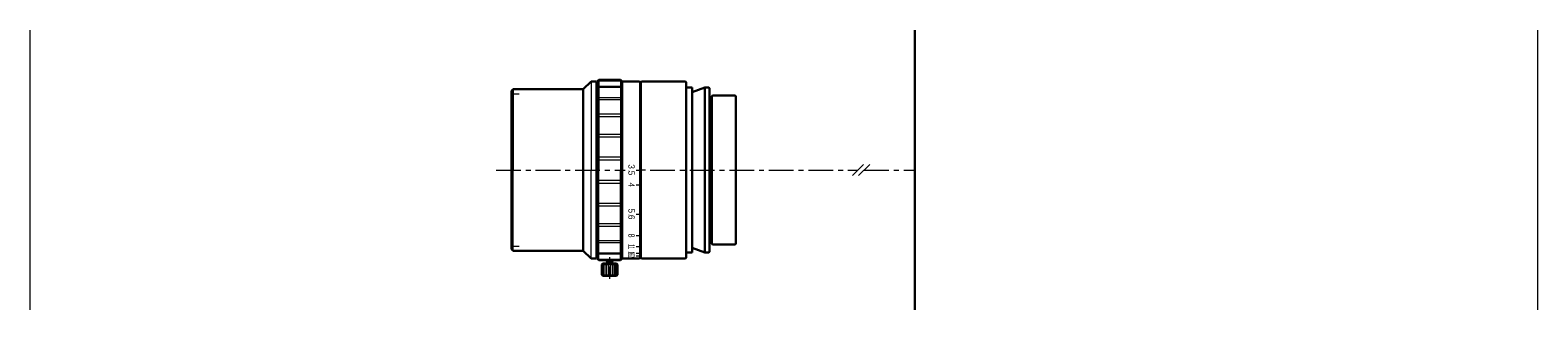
# Model space of a CAD drawing. Header units: millimetres. Extents: x -141 to 344, y 5 to 95.
import ezdxf
from ezdxf.enums import TextEntityAlignment as Align

# ---------------------------------------------------------------- set-up
doc = ezdxf.new("R2010")
doc.units = ezdxf.units.MM
doc.header["$LTSCALE"] = 0.25
doc.linetypes.add('CENTER', pattern=[50.8, 31.75, -6.35, 6.35, -6.35])
doc.layers.get('0').update_dxf_attribs({"lineweight": 30})
doc.layers.add('00_補助線', color=252, linetype='Continuous', lineweight=0, plot=False)
for name, color, linetype, lineweight in [('01_中心線', 1, 'CENTER', 20), ('03_寸法・文字', 50, 'Continuous', 20), ('画層1', 7, 'Continuous', 30)]:
    doc.layers.add(name, color=color, linetype=linetype, lineweight=lineweight)
doc.styles.add('VS Standard', font='txt', dxfattribs={"height": 3})

msp = doc.modelspace()

# ---------------------------------------------------------------- hatches: boundary and pattern name
at = {"layer": '03_寸法・文字'}
h = msp.add_hatch(color=256, dxfattribs=at)
h.dxf.hatch_style = 1
h.paths.add_polyline_path([(57, 50.25), (55.5, 50.25), (55.5, 49.75), (57, 49.75)])

# ---------------------------------------------------------------- linework, layer by layer
msp.add_line((143.5, 5), (143.5, 95))
at = {"layer": '00_補助線'}
for p, q in [((-140.6, 5), (-140.6, 95)), ((343.5, 5), (343.5, 95)), ((14, 74.5), (16.4, 74.5)), ((14, 25.5), (16.4, 25.5))]:
    msp.add_line(p, q, dxfattribs=at)
at = {"layer": '01_中心線'}
for p, q in [((9, 50), (50.5, 50)), ((58.5, 50), (125.21, 50)), ((127.21, 50), (143.5, 50))]:
    msp.add_line(p, q, dxfattribs=at)
at = {"layer": '01_中心線', "ltscale": 0.5}
msp.add_line((45.5, 14.95), (45.5, 22), dxfattribs=at)
at = {"layer": '03_寸法・文字'}
for p, q in [((54, 50), (55.3, 50)), ((127, 51.8), (123.42, 48.2)), ((129, 51.8), (125.42, 48.2)), ((54, 45.21), (55.3, 45.21)), ((54, 35.79), (55.3, 35.79)), ((54, 28.92), (55.3, 28.92)), ((54, 25.38), (55.3, 25.38)), ((54, 23.22), (55.3, 23.22)), ((54, 22.34), (55.3, 22.34))]:
    msp.add_line(p, q, dxfattribs=at)
at = {"layer": '画層1'}
for p, q in [((37, 76), (39.5, 78.5)), ((39.5, 78.5), (41.1, 78.5)), ((41.3, 78.3), (41.1, 78.5)), ((41.3, 78.3), (41.3, 50)), ((41.3, 77.5), (41.3, 77.5)), ((41.3, 77.5), (41.5, 77.3)), ((41.5, 78.5), (42, 79)), ((41.5, 50), (41.5, 78.5)), ((49, 79), (42, 79)), ((49, 79), (49.5, 78.5)), ((55.1, 78.5), (49.5, 78.5)), ((49.5, 78.5), (49.5, 78.5)), ((49.5, 78.5), (49.5, 50)), ((55.1, 78.5), (55.3, 78.3)), ((55.3, 50), (55.3, 78.3)), ((55.3, 77.5), (55.3, 77.5)), ((55.3, 77.5), (55.5, 77.3)), ((55.5, 78.3), (55.7, 78.5)), ((55.5, 78.3), (55.5, 50)), ((69.8, 78.5), (55.7, 78.5)), ((69.8, 78.5), (70, 78.3)), ((70, 50), (70, 78.3)), ((14, 75.5), (14.5, 76)), ((14, 75.5), (14, 50)), ((14.5, 76), (37, 76)), ((37, 76), (37, 50)), ((72, 76.5), (70, 76.5)), ((72, 76.5), (72, 50)), ((72, 75), (76, 76.5)), ((77.3, 76.5), (76, 76.5)), ((76, 76.5), (76, 50)), ((77.3, 76.5), (77.5, 76.3)), ((77.5, 76.3), (77.5, 50)), ((77.5, 73.13), (78.3, 73.13)), ((78.3, 73.8), (78.5, 74)), ((78.3, 50), (78.3, 73.8)), ((78.5, 74), (85.8, 74)), ((85.8, 74), (86, 73.8)), ((86, 73.8), (86, 50)), ((14, 24.5), (14, 50)), ((37, 24), (37, 50)), ((41.3, 21.7), (41.3, 50)), ((41.5, 50), (41.5, 21.5)), ((49.5, 21.5), (49.5, 50)), ((55.3, 50), (55.3, 21.7)), ((55.5, 21.7), (55.5, 50)), ((70, 50), (70, 21.7)), ((72, 23.5), (72, 50)), ((76, 50), (76, 23.5)), ((77.5, 23.7), (77.5, 50)), ((78.3, 50), (78.3, 26.2)), ((86, 26.2), (86, 50)), ((14, 24.5), (14.5, 24)), ((72, 25), (76, 23.5)), ((77.5, 26.88), (78.3, 26.88)), ((78.3, 26.2), (78.5, 26)), ((78.5, 26), (85.8, 26)), ((85.8, 26), (86, 26.2)), ((14.5, 24), (37, 24)), ((37, 24), (39.5, 21.5)), ((39.5, 21.5), (41.1, 21.5)), ((41.3, 21.7), (41.1, 21.5)), ((41.3, 22.5), (41.5, 22.7)), ((41.3, 22.5), (41.3, 22.5)), ((41.5, 21.5), (42, 21)), ((49, 21), (42, 21)), ((43.32, 19.95), (43, 19.63)), ((43, 19.63), (43, 16.28)), ((43.32, 19.95), (47.67, 19.95)), ((44.5, 21), (44.5, 20.65)), ((44.7, 20.45), (44.5, 20.65)), ((44.7, 20.45), (44.7, 19.95)), ((44.7, 20.45), (46.3, 20.45)), ((46.5, 20.65), (46.3, 20.45)), ((46.3, 20.45), (46.3, 19.95)), ((46.5, 21), (46.5, 20.65)), ((47.67, 19.95), (48, 19.63)), ((48, 19.63), (48, 16.28)), ((49, 21), (49.5, 21.5)), ((55.1, 21.5), (49.5, 21.5)), ((49.5, 21.5), (49.5, 21.5)), ((55.1, 21.5), (55.3, 21.7)), ((55.3, 22.5), (55.5, 22.7)), ((55.3, 22.5), (55.3, 22.5)), ((55.5, 21.7), (55.7, 21.5)), ((69.8, 21.5), (55.7, 21.5)), ((69.8, 21.5), (70, 21.7)), ((72, 23.5), (70, 23.5)), ((77.3, 23.5), (76, 23.5)), ((77.3, 23.5), (77.5, 23.7)), ((43.32, 15.95), (43, 16.28)), ((43.32, 15.95), (47.67, 15.95)), ((47.67, 15.95), (48, 16.28))]:
    msp.add_line(p, q, dxfattribs=at)
at = {"layer": '画層1', "lineweight": 20}
for p, q in [((39.5, 78.5), (39.5, 50)), ((39.5, 21.5), (39.5, 50)), ((44.7, 21), (44.7, 20.45)), ((46.3, 21), (46.3, 20.45))]:
    msp.add_line(p, q, dxfattribs=at)
at = {"layer": '画層1', "lineweight": 9}
for p, q in [((42, 79), (42, 50)), ((42, 78.68), (49, 78.68)), ((49, 79), (49, 50)), ((14.5, 76), (14.5, 50)), ((42, 76.98), (49, 76.98)), ((42, 76.6), (49, 76.6)), ((42, 73.31), (49, 73.31)), ((42, 72.7), (49, 72.7)), ((42, 68.05), (49, 68.05)), ((42, 67.25), (49, 67.25)), ((42, 61.56), (49, 61.56)), ((42, 60.63), (49, 60.63)), ((42, 54.28), (49, 54.28)), ((42, 53.29), (49, 53.29)), ((14.5, 24), (14.5, 50)), ((42, 21), (42, 50)), ((49, 21), (49, 50)), ((42, 46.71), (49, 46.71)), ((42, 45.72), (49, 45.72)), ((42, 39.37), (49, 39.37)), ((42, 38.44), (49, 38.44)), ((42, 32.75), (49, 32.75)), ((42, 31.95), (49, 31.95)), ((42, 27.3), (49, 27.3)), ((42, 26.69), (49, 26.69)), ((42, 23.4), (49, 23.4)), ((42, 23.02), (49, 23.02)), ((42, 21.32), (49, 21.32)), ((43, 19.63), (48, 19.63)), ((43.19, 16.28), (43.19, 19.63)), ((43.52, 16.28), (43.52, 19.63)), ((43.98, 16.28), (43.98, 19.63)), ((44.5, 20.65), (46.5, 20.65)), ((44.54, 16.28), (44.54, 19.63)), ((45.17, 16.28), (45.17, 19.63)), ((45.83, 16.28), (45.83, 19.63)), ((46.46, 16.28), (46.46, 19.63)), ((47.02, 16.28), (47.02, 19.63)), ((47.48, 16.28), (47.48, 19.63)), ((47.81, 16.28), (47.81, 19.63)), ((43, 16.28), (48, 16.28))]:
    msp.add_line(p, q, dxfattribs=at)

# ---------------------------------------------------------------- texts
at = {"layer": '03_寸法・文字', "style": 'VS Standard'}
for s, p in [('3', (53.5, 51.1)), ('.', (53.5, 49.71)), ('5', (53.5, 49.03)), ('4', (53.5, 45.21)), ('5', (53.5, 36.89)), ('.', (53.5, 35.51)), ('6', (53.5, 34.82))]:
    msp.add_text(s, height=2, rotation=270, dxfattribs=at).set_placement(p, align=Align.TOP_CENTER)
for s, width, p in [('8', 0.8, (53.5, 28.92)), ('1', 0.5, (53.5, 25.71)), ('1', 0.5, (53.5, 24.97)), ('6', 0.4, (53.5, 22.97)), ('1', 0.4, (53.5, 23.43)), ('2', 0.3, (53.5, 22.49)), ('2', 0.3, (53.5, 22.1))]:
    msp.add_text(s, height=2, rotation=270, dxfattribs=dict(at, width=width)).set_placement(p, align=Align.TOP_CENTER)

doc.saveas('drawing.dxf')
